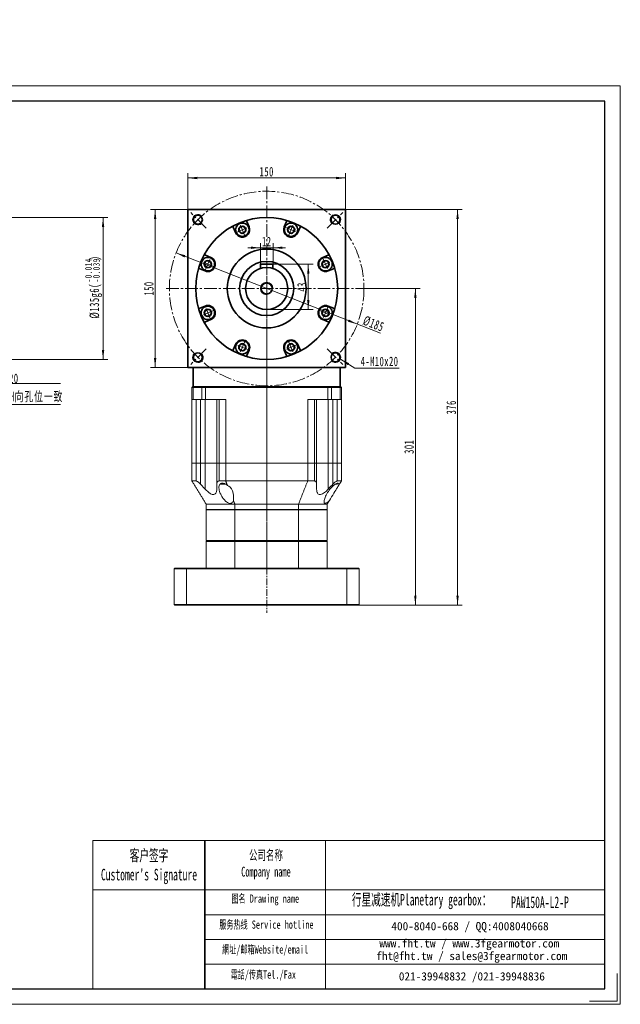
# Model space of a CAD drawing. Header units: millimetres. Extents: x 2713 to 3949, y -370 to 566.
# Tile 3 of 3: x 3378 to 3949, y -370 to 566. Entities that reach past the tile are written whole.
import ezdxf

# ---------------------------------------------------------------- set-up
doc = ezdxf.new("R2010")
doc.units = ezdxf.units.MM
doc.set_wipeout_variables(frame=1)
doc.linetypes.add('CENTER', pattern=[10.16, 6.35, -1.27, 1.27, -1.27])
doc.linetypes.add('点画线', pattern=[18, 12, -2, 2, -2])
doc.layers.get('0').update_dxf_attribs({"lineweight": 35})
for name, color, linetype, lineweight in [('3中心线层', 1, 'CENTER', 18), ('7标注层', 4, 'Continuous', 18), ('EB0', 7, 'Continuous', 35), ('SLD-0', 7, 'Continuous', 18), ('中心线层', 1, '点画线', 18), ('图框_外框线', 7, 'Continuous', 18), ('尺寸线层', 3, 'Continuous', 18), ('粗实线层', 7, 'Continuous', 35)]:
    doc.layers.add(name, color=color, linetype=linetype, lineweight=lineweight)
doc.styles.add('SLDTEXTSTYLE4', font='txt', dxfattribs={"width": 0.611111})
doc.styles.add('标准', font='txt', dxfattribs={"width": 0.667})
doc.dimstyles.new('a4-1-3', dxfattribs={"dimtxt": 9, "dimasz": 9, "dimexe": 4.5, "dimexo": 0, "dimgap": 1.5, "dimtad": 1, "dimdec": 3, "dimdsep": 46, "dimtxsty": '标准', "dimblk": '_CAXARROW', "dimcen": 0, "dimdle": 18, "dimazin": 2, "dimtfac": 0.707107, "dimtdec": 3, "dimtix": 1, "dimtmove": 2, "dimatfit": 3, "dimfxl": 0, "dimfrac": 2, "dimtolj": 1, "dimarcsym": 0})

# ---------------------------------------------------------------- blocks, each defined once
blk = doc.blocks.new('*X14')
at = {"layer": '尺寸线层', "color": 0, "char_height": 9, "attachment_point": 1, "rotation": 90, "line_spacing_factor": 1.15057, "style": '标准'}
for s, insert, width in [('\\T1.1;{\\H0.707107x;-0.014}', (3439.81, 316.46), 76.3599), ('\\T1.1;)', (3444.09, 337.36), 228.8779), ('\\T1.1;{\\H0.707107x;-0.039}', (3447.41, 316.46), 76.3599), ('\\T1.1;%%C135g6(', (3444.09, 282.02), 228.8779)]:
    blk.add_mtext(s, dxfattribs=dict(at, insert=insert, width=width))
blk = doc.blocks.new('*X13')
at = {"layer": '尺寸线层', "linetype": 'Continuous'}
for points in [[(3456.91, 378.13), (3458.03, 369.13), (3455.78, 369.13)], [(3456.91, 243.13), (3458.03, 252.13), (3455.78, 252.13)]]:
    blk.add_hatch(color=0, dxfattribs=at).paths.add_polyline_path(points, flags=0)
at = {"layer": '尺寸线层', "color": 0, "linetype": 'Continuous'}
for p, q in [((3326.16, 378.13), (3461.41, 378.13)), ((3456.91, 378.13), (3456.91, 243.13)), ((3326.16, 243.13), (3461.41, 243.13))]:
    blk.add_line(p, q, dxfattribs=at)
at = {"layer": '尺寸线层', "color": 0}
blk.add_blockref('*X14', (0, 0), dxfattribs=at)
blk = doc.blocks.new('_CAXARROW')
blk.add_hatch(color=0).paths.add_polyline_path([(0, 0), (-1, 0.125), (-1, -0.125)], flags=0)
blk = doc.blocks.new('*X15')
at = {"layer": '尺寸线层', "linetype": 'Continuous'}
blk.add_hatch(color=0, dxfattribs=at).paths.add_polyline_path([(-43.43, 56.55), (-37.58, 49.61), (-39.47, 48.39)], flags=0)
at = {"layer": '尺寸线层', "color": 0, "linetype": 'Continuous'}
blk.add_line((-43.43, 56.55), (-6.72, 0), dxfattribs=at)
at = {"layer": '尺寸线层', "color": 0}
for p, q in [((0, 20.08), (80.2, 20.08)), ((0, 0), (0, 20.08)), ((-6.72, 0), (0, 0)), ((0, 0), (80.2, 0))]:
    blk.add_line(p, q, dxfattribs=at)
at = {"layer": '尺寸线层', "color": 0, "insert": (4.5, 1.8), "char_height": 9, "width": 150.9096, "attachment_point": 7, "line_spacing_factor": 1.15057, "style": '标准'}
blk.add_mtext('\\T1.1;4-M10x20\\P反面，H向孔位一致', dxfattribs=at)
blk = doc.blocks.new('*X17')
at = {"layer": '中心线层', "linetype": '点画线', "lineweight": 18}
for p, q in [((-7.37, 0), (7.37, 0)), ((0, -7.37), (0, 7.37))]:
    blk.add_line(p, q, dxfattribs=at)
at = {"layer": '粗实线层'}
for p, q in [((-3.46, 0), (-1.73, 3)), ((-3.46, 0), (-1.73, -3)), ((-1.73, 3), (1.73, 3)), ((3.46, 0), (1.73, 3)), ((3.46, 0), (1.73, 3)), ((3.46, 0), (1.73, -3)), ((-1.73, -3), (1.73, -3))]:
    blk.add_line(p, q, dxfattribs=at)
blk.add_circle((0, 0), 3.46, dxfattribs=at)
for start, end in [(0, 180), (180, 360)]:
    blk.add_arc((0, 0), 6.37, start, end, dxfattribs=at)
blk = doc.blocks.new('*X18')
at = {"layer": '尺寸线层', "linetype": 'Continuous'}
for points in [[(3526.38, 344.5), (3534.34, 340.16), (3535.16, 342.25)], [(3698.53, 276.77), (3689.75, 279.02), (3690.57, 281.11)]]:
    blk.add_hatch(color=0, dxfattribs=at).paths.add_polyline_path(points, flags=0)
at = {"layer": '尺寸线层', "color": 0, "linetype": 'Continuous'}
blk.add_line((3720.69, 268.05), (3526.38, 344.5), dxfattribs=at)
at = {"layer": '尺寸线层', "color": 0, "insert": (3714.09, 277.07), "char_height": 9, "width": 41.9084, "attachment_point": 5, "rotation": 338.52399, "line_spacing_factor": 1.15057, "style": '标准'}
blk.add_mtext('\\T1.1;%%C185', dxfattribs=at)
blk = doc.blocks.new('*X19')
at = {"layer": '尺寸线层', "linetype": 'Continuous'}
blk.add_hatch(color=0, dxfattribs=at).paths.add_polyline_path([(-14.71, 8.58), (-6.48, 4.77), (-7.68, 2.86)], flags=0)
at = {"layer": '尺寸线层', "color": 0, "linetype": 'Continuous'}
blk.add_line((-14.71, 8.58), (-0.97, 0), dxfattribs=at)
at = {"layer": '尺寸线层', "color": 0}
for p, q in [((-0.97, 0), (0, 0)), ((0, 0), (41.11, 0)), ((0, 0), (0, 0))]:
    blk.add_line(p, q, dxfattribs=at)
at = {"layer": '尺寸线层', "color": 0, "insert": (4.5, 1.8), "char_height": 9, "width": 78.7372, "attachment_point": 7, "line_spacing_factor": 1.15057, "style": '标准'}
blk.add_mtext('\\T1.1;4-M10x20', dxfattribs=at)
blk = doc.blocks.new('*X20')
at = {"layer": '尺寸线层', "linetype": 'Continuous'}
for points in [[(3537.46, 415.72), (3546.46, 416.84), (3546.46, 414.59)], [(3687.46, 415.72), (3678.46, 416.84), (3678.46, 414.59)]]:
    blk.add_hatch(color=0, dxfattribs=at).paths.add_polyline_path(points, flags=0)
at = {"layer": '尺寸线层', "color": 0, "linetype": 'Continuous'}
for p, q in [((3537.46, 385.63), (3537.46, 420.22)), ((3537.46, 415.72), (3687.46, 415.72)), ((3687.46, 385.63), (3687.46, 420.22))]:
    blk.add_line(p, q, dxfattribs=at)
at = {"layer": '尺寸线层', "color": 0, "insert": (3612.46, 421.69), "char_height": 9, "width": 26.8287, "attachment_point": 5, "line_spacing_factor": 1.15057, "style": '标准'}
blk.add_mtext('\\T1.1;150', dxfattribs=at)
blk = doc.blocks.new('*X21')
at = {"layer": '尺寸线层', "linetype": 'Continuous'}
for points in [[(3506.43, 385.63), (3505.3, 376.63), (3507.55, 376.63)], [(3506.43, 235.63), (3505.3, 244.63), (3507.55, 244.63)]]:
    blk.add_hatch(color=0, dxfattribs=at).paths.add_polyline_path(points, flags=0)
at = {"layer": '尺寸线层', "color": 0, "linetype": 'Continuous'}
for p, q in [((3537.46, 385.63), (3501.93, 385.63)), ((3506.43, 235.63), (3506.43, 385.63)), ((3537.46, 235.63), (3501.93, 235.63))]:
    blk.add_line(p, q, dxfattribs=at)
at = {"layer": '尺寸线层', "color": 0, "insert": (3500.45, 310.63), "char_height": 9, "width": 26.8287, "attachment_point": 5, "rotation": 90, "line_spacing_factor": 1.15057, "style": '标准'}
blk.add_mtext('\\T1.1;150', dxfattribs=at)
blk = doc.blocks.new('*X30')
at = {"layer": '尺寸线层', "linetype": 'Continuous'}
for points in [[(3606.46, 349.38), (3597.46, 348.26), (3597.46, 350.51)], [(3618.46, 349.38), (3627.46, 348.26), (3627.46, 350.51)]]:
    blk.add_hatch(color=0, dxfattribs=at).paths.add_polyline_path(points, flags=0)
at = {"layer": '尺寸线层', "color": 0, "linetype": 'Continuous'}
for p, q in [((3630.46, 349.38), (3594.46, 349.38)), ((3606.46, 333.63), (3606.46, 353.88)), ((3618.46, 333.63), (3618.46, 353.88))]:
    blk.add_line(p, q, dxfattribs=at)
at = {"layer": '尺寸线层', "color": 0, "insert": (3612.46, 355.36), "char_height": 9, "width": 18, "attachment_point": 5, "line_spacing_factor": 1.15057, "style": '标准'}
blk.add_mtext('\\T1.1;12', dxfattribs=at)
blk = doc.blocks.new('*X31')
at = {"layer": '尺寸线层', "linetype": 'Continuous'}
for points in [[(3652.01, 333.63), (3653.13, 324.63), (3650.88, 324.63)], [(3652.01, 290.63), (3653.13, 299.63), (3650.88, 299.63)]]:
    blk.add_hatch(color=0, dxfattribs=at).paths.add_polyline_path(points, flags=0)
at = {"layer": '尺寸线层', "color": 0, "linetype": 'Continuous'}
for p, q in [((3618.46, 333.63), (3656.51, 333.63)), ((3652.01, 333.63), (3652.01, 290.63)), ((3612.46, 290.63), (3656.51, 290.63))]:
    blk.add_line(p, q, dxfattribs=at)
at = {"layer": '尺寸线层', "color": 0, "insert": (3646.06, 312.13), "char_height": 9, "width": 18.4199, "attachment_point": 5, "rotation": 90, "line_spacing_factor": 1.15057, "style": '标准'}
blk.add_mtext('\\T1.1;43', dxfattribs=at)
blk = doc.blocks.new('*X43')
at = {"layer": '尺寸线层', "linetype": 'Continuous'}
for points in [[(3793.9, 385.63), (3792.78, 376.63), (3795.03, 376.63)], [(3793.9, 9.63), (3792.78, 18.63), (3795.03, 18.63)]]:
    blk.add_hatch(color=0, dxfattribs=at).paths.add_polyline_path(points, flags=0)
at = {"layer": '尺寸线层', "color": 0, "linetype": 'Continuous'}
for p, q in [((3687.46, 385.63), (3798.4, 385.63)), ((3793.9, 9.63), (3793.9, 385.63)), ((3699.96, 9.63), (3798.4, 9.63))]:
    blk.add_line(p, q, dxfattribs=at)
at = {"layer": '尺寸线层', "color": 0, "insert": (3787.95, 197.63), "char_height": 9, "width": 23.1424, "attachment_point": 5, "rotation": 90, "line_spacing_factor": 1.15057, "style": '标准'}
blk.add_mtext('\\T1.1;376', dxfattribs=at)
blk = doc.blocks.new('*X44')
at = {"layer": '尺寸线层', "linetype": 'Continuous'}
for points in [[(3753.78, 310.63), (3754.91, 301.63), (3752.66, 301.63)], [(3753.78, 9.63), (3754.91, 18.63), (3752.66, 18.63)]]:
    blk.add_hatch(color=0, dxfattribs=at).paths.add_polyline_path(points, flags=0)
at = {"layer": '尺寸线层', "color": 0, "linetype": 'Continuous'}
for p, q in [((3707.96, 310.63), (3758.28, 310.63)), ((3753.78, 310.63), (3753.78, 9.63)), ((3699.96, 9.63), (3758.28, 9.63))]:
    blk.add_line(p, q, dxfattribs=at)
at = {"layer": '尺寸线层', "color": 0, "insert": (3747.83, 160.13), "char_height": 9, "width": 22.6881, "attachment_point": 5, "rotation": 90, "line_spacing_factor": 1.15057, "style": '标准'}
blk.add_mtext('\\T1.1;301', dxfattribs=at)

msp = doc.modelspace()

# ---------------------------------------------------------------- linework, layer by layer
at = {"color": 7, "linetype": 'Continuous', "lineweight": 15}
for p, q in [((3541.9551, 217.1331), (3541.4551, 216.633)), ((3542.7051, 216.633), (3541.4551, 216.633)), ((3541.4551, 205.1331), (3541.4551, 216.633)), ((3541.9551, 217.1331), (3543.0801, 217.1331)), ((3543.0801, 217.1331), (3542.7051, 216.633)), ((3542.7051, 216.633), (3542.7051, 205.1331)), ((3550.9414, 216.633), (3542.7051, 216.633)), ((3543.0801, 217.1331), (3551.2721, 217.1331)), ((3543.0801, 217.1331), (3551.2721, 217.1331)), ((3551.2721, 217.1331), (3550.9414, 216.633)), ((3550.9414, 205.1331), (3550.9414, 216.633)), ((3554.2486, 216.633), (3550.9414, 216.633)), ((3551.2721, 217.1331), (3554.2486, 217.1331)), ((3551.2721, 217.1331), (3554.2486, 217.1331)), ((3554.2486, 217.1331), (3670.6616, 217.1331)), ((3554.2486, 217.1331), (3554.2486, 216.633)), ((3554.2486, 217.1331), (3670.6616, 217.1331)), ((3554.2486, 216.633), (3554.2486, 205.1331)), ((3670.6616, 216.633), (3554.2486, 216.633)), ((3670.6616, 217.1331), (3673.6381, 217.1331)), ((3670.6616, 217.1331), (3670.6616, 216.633)), ((3670.6616, 217.1331), (3673.6381, 217.1331)), ((3670.6616, 205.1331), (3670.6616, 216.633)), ((3673.9688, 216.633), (3670.6616, 216.633)), ((3673.6381, 217.1331), (3681.8301, 217.1331)), ((3673.9688, 216.633), (3673.6381, 217.1331)), ((3673.6381, 217.1331), (3681.8301, 217.1331)), ((3673.9688, 216.633), (3673.9688, 205.1331)), ((3682.2051, 216.633), (3673.9688, 216.633)), ((3682.2051, 216.633), (3681.8301, 217.1331)), ((3681.8301, 217.1331), (3682.9551, 217.1331)), ((3682.2051, 205.1331), (3682.2051, 216.633)), ((3683.4551, 216.633), (3682.2051, 216.633)), ((3683.4551, 216.633), (3682.9551, 217.1331)), ((3683.4551, 216.633), (3683.4551, 205.1331)), ((3542.7051, 205.1331), (3541.4551, 205.1331)), ((3541.4551, 144.6331), (3541.4551, 205.1331)), ((3550.9414, 205.1331), (3542.7051, 205.1331)), ((3545.304, 144.6331), (3545.304, 205.1331)), ((3549.4492, 205.1331), (3549.4492, 144.6331)), ((3554.2486, 205.1331), (3550.9414, 205.1331)), ((3554.1188, 205.1331), (3554.1188, 144.6331)), ((3573.4679, 205.1331), (3554.2486, 205.1331)), ((3564.9551, 144.6331), (3564.9551, 205.1331)), ((3567.1591, 205.1331), (3567.1591, 144.6331)), ((3573.4679, 205.1331), (3573.4679, 144.6331)), ((3670.6616, 205.1331), (3651.4423, 205.1331)), ((3651.4423, 144.6331), (3651.4423, 205.1331)), ((3657.7512, 144.6331), (3657.7512, 205.1331)), ((3659.9551, 205.1331), (3659.9551, 144.6331)), ((3673.9688, 205.1331), (3670.6616, 205.1331)), ((3670.7914, 205.1331), (3670.7914, 144.6331)), ((3682.2051, 205.1331), (3673.9688, 205.1331)), ((3675.4611, 144.6331), (3675.4611, 205.1331)), ((3679.6062, 205.1331), (3679.6062, 144.6331)), ((3683.4551, 205.1331), (3682.2051, 205.1331)), ((3683.4551, 205.1331), (3683.4551, 144.6331)), ((3541.4551, 127.633), (3541.4551, 144.6331)), ((3545.304, 144.6331), (3541.4551, 144.6331)), ((3545.304, 144.6331), (3541.4551, 144.6331)), ((3545.304, 127.633), (3545.304, 144.6331)), ((3545.304, 144.6331), (3549.4492, 144.6331)), ((3549.4492, 144.6331), (3545.304, 144.6331)), ((3549.4492, 144.6331), (3549.4492, 124.7524)), ((3549.4492, 144.6331), (3554.1188, 144.6331)), ((3549.4492, 144.6331), (3554.1188, 144.6331)), ((3554.1188, 144.6331), (3554.1188, 119.6977)), ((3554.1188, 144.6331), (3564.9551, 144.6331)), ((3554.1188, 144.6331), (3564.9551, 144.6331)), ((3564.9551, 124.7524), (3564.9551, 144.6331)), ((3564.9551, 144.6331), (3567.1591, 144.6331)), ((3567.1591, 144.6331), (3564.9551, 144.6331)), ((3567.1591, 144.6331), (3567.1591, 127.633)), ((3573.4679, 144.6331), (3567.1591, 144.6331)), ((3573.4679, 144.6331), (3567.1591, 144.6331)), ((3573.4679, 144.6331), (3573.4679, 127.633)), ((3573.4679, 144.6331), (3651.4423, 144.6331)), ((3651.4423, 144.6331), (3573.4679, 144.6331)), ((3651.4423, 127.633), (3651.4423, 144.6331)), ((3657.7512, 144.6331), (3651.4423, 144.6331)), ((3657.7512, 144.6331), (3651.4423, 144.6331)), ((3657.7512, 127.633), (3657.7512, 144.6331)), ((3657.7512, 144.6331), (3659.9551, 144.6331)), ((3659.9551, 144.6331), (3657.7512, 144.6331)), ((3659.9551, 144.6331), (3659.9551, 124.7524)), ((3659.9551, 144.6331), (3670.7914, 144.6331)), ((3659.9551, 144.6331), (3670.7914, 144.6331)), ((3670.7914, 144.6331), (3670.7914, 119.6977)), ((3670.7914, 144.6331), (3675.4611, 144.6331)), ((3670.7914, 144.6331), (3675.4611, 144.6331)), ((3675.4611, 124.7524), (3675.4611, 144.6331)), ((3675.4611, 144.6331), (3679.6062, 144.6331)), ((3679.6062, 144.6331), (3675.4611, 144.6331)), ((3679.6062, 144.6331), (3679.6062, 127.633)), ((3683.4551, 144.6331), (3679.6062, 144.6331)), ((3683.4551, 144.6331), (3679.6062, 144.6331)), ((3683.4551, 144.6331), (3683.4551, 127.633)), ((3541.4551, 127.633), (3545.304, 127.633)), ((3564.9551, 124.7524), (3564.9551, 119.6977)), ((3567.1591, 127.633), (3573.4679, 127.633)), ((3573.4471, 124.533), (3568.536, 124.533)), ((3651.4423, 127.633), (3573.4679, 127.633)), ((3651.4423, 127.633), (3657.7512, 127.633)), ((3659.9551, 124.7524), (3659.9551, 119.6977)), ((3679.4386, 124.533), (3677.5512, 124.533)), ((3679.6062, 127.633), (3683.4551, 127.633)), ((3582.1442, 105.6331), (3554.9551, 105.6331)), ((3554.9551, 105.6331), (3554.9551, 100.633)), ((3642.766, 105.6331), (3582.1442, 105.6331)), ((3582.1442, 105.6331), (3582.1442, 100.633)), ((3669.9551, 105.6331), (3642.766, 105.6331)), ((3642.766, 105.6331), (3642.766, 100.633)), ((3669.9551, 105.6331), (3669.9551, 100.633)), ((3582.1442, 100.633), (3554.9551, 100.633)), ((3582.1442, 100.1331), (3554.9551, 100.1331)), ((3554.9551, 100.1331), (3554.9551, 71.133)), ((3642.766, 100.633), (3582.1442, 100.633)), ((3582.1442, 71.133), (3582.1442, 100.1331)), ((3642.766, 100.1331), (3582.1442, 100.1331)), ((3669.9551, 100.633), (3642.766, 100.633)), ((3642.766, 100.1331), (3642.766, 71.133)), ((3669.9551, 100.1331), (3642.766, 100.1331)), ((3669.9551, 71.133), (3669.9551, 100.1331)), ((3554.9551, 71.133), (3582.1442, 71.133)), ((3582.1442, 70.1331), (3554.9551, 70.1331)), ((3554.9551, 70.1331), (3554.9551, 44.6331)), ((3555.4551, 70.6331), (3582.2682, 70.6331)), ((3582.2682, 70.6331), (3555.4551, 70.6331)), ((3582.1442, 71.133), (3642.766, 71.133)), ((3582.1442, 44.6331), (3582.1442, 70.1331)), ((3642.766, 70.1331), (3582.1442, 70.1331)), ((3582.2682, 70.6331), (3642.642, 70.6331)), ((3642.642, 70.6331), (3582.2682, 70.6331)), ((3642.642, 70.6331), (3669.4551, 70.6331)), ((3669.4551, 70.6331), (3642.642, 70.6331)), ((3642.766, 71.133), (3669.9551, 71.133)), ((3642.766, 70.1331), (3642.766, 44.6331)), ((3669.9551, 70.1331), (3642.766, 70.1331)), ((3669.9551, 44.6331), (3669.9551, 70.1331)), ((3524.4551, 44.133), (3524.4551, 10.1331)), ((3536.1121, 44.133), (3524.4551, 44.133)), ((3524.9551, 44.6331), (3536.299, 44.6331)), ((3536.1121, 10.1331), (3536.1121, 44.133)), ((3688.7981, 44.133), (3536.1121, 44.133)), ((3536.299, 44.6331), (3688.6112, 44.6331)), ((3688.6112, 44.6331), (3699.9551, 44.6331)), ((3688.7981, 44.133), (3688.7981, 10.1331)), ((3700.4551, 44.133), (3688.7981, 44.133)), ((3700.4551, 10.1331), (3700.4551, 44.133)), ((3524.4551, 10.1331), (3536.1121, 10.1331)), ((3536.299, 9.6331), (3524.9551, 9.6331)), ((3536.1121, 10.1331), (3688.7981, 10.1331)), ((3688.6112, 9.6331), (3536.299, 9.6331)), ((3699.9551, 9.6331), (3688.6112, 9.6331)), ((3688.7981, 10.1331), (3700.4551, 10.1331))]:
    msp.add_line(p, q, dxfattribs=at)
msp.add_line((3553.661, -214.1068), (3553.661, -355.2892))
msp.add_lwpolyline([(3680.8513, 123.3898), (3680.6025, 122.9844), (3680.1982, 122.3254), (3679.6475, 121.4281), (3678.9635, 120.3134), (3678.1621, 119.0075), (3677.2621, 117.5407), (3676.2844, 115.9475), (3675.2519, 114.2649), (3674.1888, 112.5323), (3673.1197, 110.7902), (3672.0699, 109.0793)], dxfattribs=at)
for centre, start, end in [((3568.536, 125.5331), 247.4014481, 270), ((3679.4386, 125.5331), 270, 0)]:
    msp.add_arc(centre, 1, start, end, dxfattribs=at)
msp.add_ellipse((3574.036, 112.1247), major_axis=(0, 11.4074), ratio=0.61363636, start_param=4.44214893, end_param=6.12506471, dxfattribs=at)
for points in [[(3554.9551, 105.6331), (3541.4551, 127.633)], [(3573.4679, 127.633), (3575.1382, 123.3898)], [(3642.766, 105.6331), (3651.4423, 127.633)], [(3675.4611, 124.7524), (3670.7914, 119.6977)], [(3683.4551, 127.633), (3680.8513, 123.3898)], [(3580.7819, 109.0793), (3582.1442, 105.6331)], [(3672.0699, 109.0793), (3669.9551, 105.6331)], [(3555.4551, 100.633), (3554.9551, 100.1331)], [(3582.2682, 100.633), (3582.1442, 100.1331)], [(3642.766, 100.1331), (3642.642, 100.633)], [(3669.9551, 100.1331), (3669.4551, 100.633)], [(3555.4551, 70.6331), (3554.9551, 71.133)], [(3554.9551, 70.1331), (3555.4551, 70.6331)], [(3582.2682, 70.6331), (3582.1442, 71.133)], [(3582.1442, 70.1331), (3582.2682, 70.6331)], [(3642.642, 70.6331), (3642.766, 71.133)], [(3642.766, 70.1331), (3642.642, 70.6331)], [(3669.9551, 71.133), (3669.4551, 70.6331)], [(3669.9551, 70.1331), (3669.4551, 70.6331)], [(3524.4551, 44.133), (3524.9551, 44.6331)], [(3536.1121, 44.133), (3536.299, 44.6331)], [(3688.7981, 44.133), (3688.6112, 44.6331)], [(3699.9551, 44.6331), (3700.4551, 44.133)], [(3524.4551, 10.1331), (3524.9551, 9.6331)], [(3536.299, 9.6331), (3536.1121, 10.1331)], [(3688.6112, 9.6331), (3688.7981, 10.1331)], [(3699.9551, 9.6331), (3700.4551, 10.1331)]]:
    msp.add_open_spline(points, degree=1, dxfattribs=at)
for points, knots in [([(3549.4492, 124.7524), (3549.1581, 125.0609), (3548.5768, 125.677), (3547.6065, 126.5305), (3546.6334, 127.2128), (3545.8233, 127.5842), (3545.4468, 127.6196), (3545.304, 127.633)], [0, 0, 0, 0, 1.12288088, 2.24308532, 3.47306139, 4.51168182, 5.14651158, 5.14651158, 5.14651158, 5.14651158]), ([(3554.1188, 119.6977), (3552.7647, 121.1516), (3551.2014, 122.8302), (3549.656, 124.5255), (3549.4492, 124.7524)], [0, 0, 0, 0, 5.96033141, 6.88161623, 6.88161623, 6.88161623, 6.88161623]), ([(3567.1591, 127.633), (3566.8352, 127.5937), (3566.1896, 127.5153), (3565.4455, 126.8751), (3565.0185, 125.9341), (3564.9747, 125.1178), (3564.9551, 124.7524)], [0, 0, 0, 0, 0.86215546, 1.71853077, 3.0266067, 4.08652813, 4.08652813, 4.08652813, 4.08652813]), ([(3580.7819, 109.0793), (3580.6382, 108.6512), (3580.3431, 107.7718), (3579.5138, 106.812), (3578.3928, 106.3053), (3577.178, 106.3005), (3575.7529, 106.7564), (3574.371, 107.6122), (3573.0815, 108.7222), (3571.764, 110.1188), (3570.4131, 111.8995), (3568.864, 114.5022), (3567.7072, 117.2359), (3567.0584, 119.9775), (3566.977, 122.1259), (3567.4154, 123.8737), (3568.3058, 125.0131), (3569.5181, 125.5695), (3570.875, 125.6056), (3572.4557, 125.1648), (3573.9065, 124.3774), (3574.7854, 123.6726), (3575.1382, 123.3898)], [0, 0, 0, 0, 1.58943075, 3.26534015, 4.49198663, 5.72533161, 6.83614338, 8.49417023, 9.8316467, 11.17203856, 13.44234872, 15.71638055, 19.47072515, 22.0047095, 24.53183276, 26.72774694, 28.59580746, 29.97837532, 31.36766045, 32.62756506, 34.35557501, 35.51429673, 35.51429673, 35.51429673, 35.51429673]), ([(3659.9551, 124.7524), (3659.9412, 125.0609), (3659.9135, 125.677), (3659.6426, 126.5305), (3659.1399, 127.2128), (3658.4532, 127.5842), (3657.9442, 127.6196), (3657.7512, 127.633)], [0, 0, 0, 0, 0.89264101, 1.78315683, 2.76093381, 3.58658981, 4.09125264, 4.09125264, 4.09125264, 4.09125264]), ([(3672.0699, 109.0793), (3671.6693, 108.6798), (3670.7582, 107.771), (3669.4611, 106.7843), (3668.3384, 106.2941), (3667.6032, 106.3133), (3667.0802, 106.7841), (3666.896, 107.662), (3666.9828, 108.8), (3667.2969, 110.2291), (3667.9291, 112.0452), (3668.9671, 114.2635), (3670.2726, 116.5466), (3671.7174, 118.6701), (3673.2019, 120.5567), (3674.8228, 122.3542), (3676.5594, 123.9539), (3678.2046, 125.0751), (3679.4346, 125.5859), (3680.2932, 125.5923), (3680.8462, 125.1242), (3680.9914, 124.3338), (3680.8894, 123.6466), (3680.8513, 123.3898)], [0, 0, 0, 0, 1.3673905, 3.11073867, 4.21441886, 5.32332881, 6.34707118, 7.89780025, 9.15444542, 10.41382089, 12.54095273, 14.67147797, 16.92270346, 19.17311317, 20.89303544, 22.61060664, 24.85963318, 26.46388708, 27.73276958, 29.00738941, 30.16811178, 31.78970551, 32.757768, 32.757768, 32.757768, 32.757768]), ([(3679.6062, 127.633), (3679.3509, 127.5937), (3678.842, 127.5153), (3677.7433, 126.8751), (3676.5835, 125.9341), (3675.8081, 125.1178), (3675.4611, 124.7524)], [0, 0, 0, 0, 1.08520657, 2.16314546, 3.80963792, 5.14377803, 5.14377803, 5.14377803, 5.14377803]), ([(3564.9551, 119.6977), (3564.9336, 119.1457), (3564.8905, 118.0431), (3564.4611, 116.5302), (3563.6578, 115.3426), (3562.3733, 114.7261), (3560.8226, 114.8237), (3559.2882, 115.4505), (3557.9263, 116.2905), (3556.1806, 117.6129), (3554.9645, 118.8426), (3554.1188, 119.6977)], [0, 0, 0, 0, 1.81418556, 3.62409993, 5.63118408, 7.31212006, 9.00054564, 10.54789571, 11.78283437, 13.02024208, 15.84497007, 15.84497007, 15.84497007, 15.84497007]), ([(3670.7914, 119.6977), (3670.2548, 119.1457), (3669.1829, 118.0431), (3667.3694, 116.5302), (3665.4942, 115.3425), (3663.6591, 114.7261), (3662.1953, 114.8237), (3661.222, 115.4505), (3660.6189, 116.2905), (3660.0761, 117.6129), (3660.0047, 118.8426), (3659.9551, 119.6977)], [0, 0, 0, 0, 1.81410618, 3.62394565, 5.6309396, 7.31180628, 9.00015991, 10.5474417, 11.78233114, 13.01968542, 15.84429304, 15.84429304, 15.84429304, 15.84429304])]:
    msp.add_open_spline(points, degree=3, knots=knots, dxfattribs=at)
at = {"layer": '3中心线层'}
for p, q in [((3612.4551, 322.8212), (3612.4551, 39.8138)), ((3612.4551, 319.4957), (3612.4551, 2.4073))]:
    msp.add_line(p, q, dxfattribs=at)
at = {"layer": '7标注层', "color": 0}
msp.add_line((3447.1609, -214.1068), (3447.1609, -355.2651), dxfattribs=at)
at = {"layer": 'EB0'}
msp.add_line((3682.4551, 217.1331), (3542.4551, 217.1331), dxfattribs=at)
at = {"layer": '中心线层'}
for p, q in [((3612.4551, 53.7111), (3612.4551, 408.1411)), ((3555.0496, 368.0386), (3540.2237, 382.8644)), ((3669.8606, 368.0386), (3684.6865, 382.8644)), ((3516.9551, 310.6331), (3707.9551, 310.6331)), ((3555.0496, 253.2275), (3540.2237, 238.4017)), ((3669.8606, 253.2275), (3684.6865, 238.4017))]:
    msp.add_line(p, q, dxfattribs=at)
msp.add_circle((3612.4551, 310.6331), 92.5, dxfattribs=at)
at = {"layer": '图框_外框线'}
for p, q in [((3447.1609, -214.1068), (3553.661, -214.1068)), ((3553.661, -214.1068), (3553.661, -355.2651)), ((3553.661, -214.1068), (3933.897, -214.1068)), ((3668.4077, -214.1068), (3668.4077, -355.2651)), ((3447.1609, -261.2114), (3553.661, -261.2114)), ((3553.661, -261.2114), (3933.897, -261.2114)), ((3553.661, -284.7637), (3933.897, -284.7637)), ((3553.661, -308.3161), (3933.897, -308.3161)), ((3553.661, -331.8684), (3933.897, -331.8684))]:
    msp.add_line(p, q, dxfattribs=at)
at = {"layer": '图框_外框线', "color": 3}
msp.add_lwpolyline([(2713.4702, -369.969), (3948.6009, -369.969), (3948.6009, 503.4449), (2713.4702, 503.4449)], close=True, dxfattribs=at)
at = {"layer": '图框_外框线', "color": 3, "lineweight": 25}
msp.add_lwpolyline([(2786.9899, -355.2651), (3933.897, -355.2651), (3933.897, 488.7409), (2786.9899, 488.7409)], close=True, dxfattribs=at)
at = {"layer": '图框_外框线', "color": 3}
msp.add_lwpolyline([(3945.6602, -340.5612), (3945.6602, -367.0283), (3919.1931, -367.0283)], dxfattribs=at)
at = {"layer": '粗实线层'}
for p, q in [((3537.4551, 385.6331), (3687.4551, 385.6331)), ((3537.4551, 235.6331), (3537.4551, 385.6331)), ((3687.4551, 235.6331), (3687.4551, 385.6331)), ((3618.4551, 333.6331), (3606.4551, 333.6331)), ((3606.4551, 333.6331), (3606.4551, 329.7118)), ((3618.4551, 333.6331), (3618.4551, 329.7118)), ((3553.8816, 293.9479), (3548.7845, 291.8366)), ((3671.0286, 293.9479), (3676.1257, 291.8366)), ((3559.2392, 281.0135), (3554.1421, 278.9023)), ((3665.671, 281.0135), (3670.7681, 278.9023)), ((3537.4551, 235.6331), (3687.4551, 235.6331)), ((3542.4551, 217.1331), (3542.4551, 235.6331)), ((3682.4551, 217.1331), (3682.4551, 235.6331))]:
    msp.add_line(p, q, dxfattribs=at)
for centre, radius in [((3547.0477, 376.0404), 4.25), ((3612.4551, 310.6331), 67.5), ((3677.8625, 376.0404), 4.25), ((3612.4551, 310.6331), 37.5), ((3612.4551, 310.6331), 25.75), ((3612.4551, 310.6331), 20), ((3612.4551, 310.6331), 5.25), ((3547.0477, 245.2257), 4.25), ((3677.8625, 245.2257), 4.25)]:
    msp.add_circle(centre, radius, dxfattribs=at)
at = {"layer": '粗实线层', "lineweight": 18}
for centre, radius, start, end in [((3547.0477, 376.0404), 5, 43.4512768, 315), ((3677.8625, 376.0404), 5, 313.4512768, 225), ((3612.4551, 310.6331), 6, 0, 270), ((3547.0477, 245.2257), 5, 133.4512768, 45), ((3677.8625, 245.2257), 5, 223.4512768, 135)]:
    msp.add_arc(centre, radius, start, end, dxfattribs=at)
at = {"layer": '粗实线层'}
for centre, radius, start, end in [((3548.4018, 292.7605), 1, 195.5906628, 292.4999471), ((3556.5604, 287.4807), 7, 292.5, 112.5), ((3668.3498, 287.4807), 7, 67.5, 247.5), ((3676.5084, 292.7605), 1, 247.5000529, 344.4093372), ((3554.5248, 277.9784), 1, 112.5000529, 209.4093372), ((3670.3854, 277.9784), 1, 330.5906628, 67.4999471)]:
    msp.add_arc(centre, radius, start, end, dxfattribs=at)

# ---------------------------------------------------------------- block references
at = {"layer": '尺寸线层'}
for name, p in [('*X15', (3336.1138, 200.3883)), ('*X19', (3697.2597, 234.8944))]:
    msp.add_blockref(name, p, dxfattribs=at)
at = {"layer": '粗实线层'}
for p, rotation in [((3556.5604, 287.4807), 112.5), ((3668.3498, 287.4807), 247.5000000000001)]:
    msp.add_blockref('*X17', p, dxfattribs=dict(at, rotation=rotation))

# ---------------------------------------------------------------- texts
at = {"layer": 'SLD-0', "color": 1, "attachment_point": 2, "style": 'SLDTEXTSTYLE4'}
for s, insert, char_height, width in [("{\\fSimSun|b1|i0|c134|p2;客户签字\\PCustomer's Signature}", (3500.5945, -222.8213), 10.991084, 136.730214), ('{\\fSimSun|b1|i0|c134|p2;公司名称\\PCompany name}', (3611.7621, -223.4048), 9.420929, 121.971614), ('{\\fSimSun|b1|i0|c134|p2;图名 Drawing name}', (3611.1181, -265.553), 7.850774, 100.401071), ('{\\fSimSun|b1|i0|c134|p2;  \\H1.1667x;行星减速机Planetary gearbox\\fSimSun|b0|i0|c134|p2;：}', (3755.8521, -264.9474), 9.420929, 148.168978), ('{\\fSimSun|b1|i0|c134|p2;PAW150A-L2-P}', (3872.2436, -267.4487), 10.991084, 79.987391), ('{\\fSimSun|b1|i0|c134|p2;服务热线 Service hotline}', (3612.2314, -290.2396), 7.850774, 111.856438), ('{\\fSimSun|b1|i0|c134|p2;網址/邮箱Website/email}', (3611.009, -313.8927), 7.850774, 116.432024), ('{\\fSimSun|b1|i0|c134|p2;電話/传真Tel./Fax}', (3609.2501, -337.7303), 7.850774, 117.83236)]:
    msp.add_mtext(s, dxfattribs=dict(at, insert=insert, char_height=char_height, width=width))
at = {"layer": 'SLD-0', "color": 1, "char_height": 7.850774, "attachment_point": 2}
for s, insert, width in [('{\\fSimSun|b1|i0|c134|p2;400-8040-668 / QQ:4008040668}', (3805.756, -291.7397), 228.578499), ('{\\fSimSun|b1|i0|c134|p2;www.fht.tw / www.3fgearmotor.com }', (3805.0321, -308.0918), 228.835815), ('{\\fSimSun|b1|i0|c134|p2;fht@fht.tw / sales@3fgearmotor.com }', (3807.4247, -320.0464), 228.835815), ('{\\fSimSun|b1|i0|c134|p2;021-39948832 /021-39948836 }', (3807.5068, -339.4468), 174.733456)]:
    msp.add_mtext(s, dxfattribs=dict(at, insert=insert, width=width))

# ---------------------------------------------------------------- dimensions: what is measured, and where the dimension line sits
at = {"layer": '尺寸线层'}
dim = msp.add_linear_dim(base=(3456.9052, 243.1331), p1=(3326.16, 378.1331), p2=(3326.16, 243.1331), angle=270, text='\\A1;%%C135g6({\\H0.707107x;\\S-0.014^ -0.039;})', dimstyle='a4-1-3', override={"dimpost": '%%C<>', "dimsah": 1, "dimtfill": 1, "dimtzin": 0}, dxfattribs=at)
dim.commit()
dim.dimension.update_dxf_attribs({"geometry": '*X13', "text_midpoint": (3447.0057, 310.6331), "dimtype": 160})
dim = msp.add_linear_dim(base=(3687.4551, 415.7192), p1=(3537.4551, 385.6331), p2=(3687.4551, 385.6331), dimstyle='a4-1-3', override={"dimsah": 1, "dimtfill": 1, "dimtzin": 0}, dxfattribs=at)
dim.commit()
dim.dimension.update_dxf_attribs({"geometry": '*X20', "text_midpoint": (3612.4551, 421.6941), "dimtype": 160})
for base, p1, p2, angle, picture, middle in [((3506.4291, 385.6331), (3537.4551, 235.6331), (3537.4551, 385.6331), 90, '*X21', (3500.4543, 310.6331)), ((3793.9048, 385.6331), (3699.9551, 9.6331), (3687.4551, 385.6331), 90, '*X43', (3787.9535, 197.6331)), ((3652.0096, 290.6331), (3618.4551, 333.6331), (3612.4551, 290.6331), 270, '*X31', (3646.0598, 312.1331)), ((3753.7828, 9.6331), (3707.9551, 310.6331), (3699.9551, 9.6331), 90, '*X44', (3747.8314, 160.1331))]:
    dim = msp.add_linear_dim(base=base, p1=p1, p2=p2, angle=angle, dimstyle='a4-1-3', override={"dimsah": 1, "dimtfill": 1, "dimtzin": 0}, dxfattribs=at)
    dim.commit()
    dim.dimension.update_dxf_attribs({"geometry": picture, "text_midpoint": middle, "dimtype": 160})

# ---------------------------------------------------------------- next in the draw order: wipeouts: each hides what was drawn before it
for points in [[(3595.1833, 368.9635), (3594.7222, 369.8659), (3594.7222, 369.8659), (3593.5778, 371.2434), (3592.0951, 372.2476), (3590.3913, 372.799), (3588.6014, 372.854), (3586.867, 372.4083), (3586.867, 372.4083), (3585.3254, 371.497), (3584.0986, 370.1925), (3583.2838, 368.5978), (3582.9454, 366.8393), (3583.1102, 365.0561), (3583.1102, 365.0561), (3583.4223, 364.092), (3583.4223, 364.092), (3584.2531, 362.653), (3585.428, 361.4781), (3586.867, 360.6473), (3588.472, 360.2172), (3590.1336, 360.2172), (3591.7385, 360.6473), (3591.7385, 360.6473), (3593.4365, 361.6878), (3594.7298, 363.2021), (3595.4919, 365.0419), (3595.6481, 367.0272)], [(3641.4879, 364.092), (3641.8, 365.0561), (3641.8, 365.0561), (3641.9648, 366.8393), (3641.6264, 368.5978), (3640.8116, 370.1925), (3639.5848, 371.497), (3638.0432, 372.4083), (3638.0432, 372.4083), (3636.3088, 372.854), (3634.5189, 372.799), (3632.8151, 372.2476), (3631.3324, 371.2434), (3630.1881, 369.8659), (3630.1881, 369.8659), (3629.727, 368.9635), (3629.727, 368.9635), (3629.2969, 367.3586), (3629.2969, 365.697), (3629.727, 364.092), (3630.5578, 362.653), (3631.7327, 361.4781), (3633.1717, 360.6473), (3633.1717, 360.6473), (3635.1081, 360.1824), (3637.0933, 360.3386), (3638.9332, 361.1007), (3640.4474, 362.394)], [(3558.9962, 339.6659), (3558.032, 339.9779), (3558.032, 339.9779), (3556.2489, 340.1428), (3554.4904, 339.8044), (3552.8957, 338.9896), (3551.5911, 337.7628), (3550.6799, 336.2212), (3550.6799, 336.2212), (3550.2342, 334.4868), (3550.2892, 332.6968), (3550.8406, 330.9931), (3551.8448, 329.5103), (3553.2222, 328.366), (3553.2222, 328.366), (3554.1246, 327.9049), (3554.1246, 327.9049), (3555.7296, 327.4749), (3557.3912, 327.4749), (3558.9962, 327.9049), (3560.4352, 328.7357), (3561.6101, 329.9106), (3562.4409, 331.3496), (3562.4409, 331.3496), (3562.9058, 333.286), (3562.7495, 335.2713), (3561.9874, 337.1111), (3560.6941, 338.6254)], [(3670.7856, 327.9049), (3671.688, 328.366), (3671.688, 328.366), (3673.0654, 329.5103), (3674.0696, 330.9931), (3674.621, 332.6968), (3674.6761, 334.4868), (3674.2303, 336.2212), (3674.2303, 336.2212), (3673.3191, 337.7628), (3672.0145, 338.9896), (3670.4199, 339.8044), (3668.6613, 340.1428), (3666.8782, 339.9779), (3666.8782, 339.9779), (3665.914, 339.6659), (3665.914, 339.6659), (3664.475, 338.8351), (3663.3001, 337.6602), (3662.4693, 336.2212), (3662.0393, 334.6162), (3662.0393, 332.9546), (3662.4693, 331.3496), (3662.4693, 331.3496), (3663.5098, 329.6517), (3665.0241, 328.3583), (3666.8639, 327.5963), (3668.8492, 327.44)], [(3583.4223, 257.1741), (3583.1102, 256.21), (3583.1102, 256.21), (3582.9454, 254.4268), (3583.2838, 252.6683), (3584.0986, 251.0736), (3585.3254, 249.7691), (3586.867, 248.8578), (3586.867, 248.8578), (3588.6014, 248.4121), (3590.3913, 248.4671), (3592.0951, 249.0185), (3593.5778, 250.0227), (3594.7222, 251.4002), (3594.7222, 251.4002), (3595.1833, 252.3026), (3595.1833, 252.3026), (3595.6133, 253.9075), (3595.6133, 255.5691), (3595.1833, 257.1741), (3594.3525, 258.6131), (3593.1775, 259.788), (3591.7385, 260.6188), (3591.7385, 260.6188), (3589.8021, 261.0837), (3587.8169, 260.9275), (3585.9771, 260.1654), (3584.4628, 258.8721)], [(3629.727, 252.3026), (3630.1881, 251.4002), (3630.1881, 251.4002), (3631.3324, 250.0227), (3632.8151, 249.0185), (3634.5189, 248.4671), (3636.3088, 248.4121), (3638.0432, 248.8578), (3638.0432, 248.8578), (3639.5848, 249.7691), (3640.8116, 251.0736), (3641.6264, 252.6683), (3641.9648, 254.4268), (3641.8, 256.21), (3641.8, 256.21), (3641.4879, 257.1741), (3641.4879, 257.1741), (3640.6571, 258.6131), (3639.4822, 259.788), (3638.0432, 260.6188), (3636.4383, 261.0489), (3634.7767, 261.0489), (3633.1717, 260.6188), (3633.1717, 260.6188), (3631.4737, 259.5783), (3630.1804, 258.064), (3629.4183, 256.2242), (3629.2621, 254.2389)]]:
    msp.add_wipeout(points).dxf.layer = '粗实线层'

# ---------------------------------------------------------------- next in the draw order: linework, layer by layer
at = {"layer": '粗实线层'}
for p, q in [((3582.8356, 363.849), (3580.7243, 368.9461)), ((3595.7699, 369.2065), (3593.6586, 374.3036)), ((3629.1403, 369.2065), (3631.2516, 374.3036)), ((3642.0746, 363.849), (3644.1859, 368.9461)), ((3559.2392, 340.2526), (3554.1421, 342.3638)), ((3665.671, 340.2526), (3670.7681, 342.3638)), ((3553.8816, 327.3182), (3548.7845, 329.4295)), ((3671.0286, 327.3182), (3676.1257, 329.4295)), ((3582.8356, 257.4171), (3580.7243, 252.32)), ((3642.0746, 257.4171), (3644.1859, 252.32)), ((3595.7699, 252.0596), (3593.6586, 246.9625)), ((3629.1403, 252.0596), (3631.2516, 246.9625))]:
    msp.add_line(p, q, dxfattribs=at)
for centre, radius, start, end in [((3594.5825, 374.6863), 1, 105.5906628, 202.4999471), ((3630.3277, 374.6863), 1, 337.5000529, 74.4093372), ((3579.8004, 368.5634), 1, 22.5000529, 119.4093372), ((3589.3028, 366.5278), 7, 202.5, 22.5), ((3635.6075, 366.5278), 7, 157.5, 337.5), ((3645.1098, 368.5634), 1, 60.5906628, 157.4999471), ((3554.5248, 343.2877), 1, 150.5906628, 247.4999471), ((3556.5604, 333.7854), 7, 247.5, 67.5), ((3668.3498, 333.7854), 7, 112.5, 292.5), ((3670.3854, 343.2877), 1, 292.5000529, 29.4093372), ((3548.4018, 328.5056), 1, 67.5000529, 164.4093372), ((3676.5084, 328.5056), 1, 15.5906628, 112.4999471), ((3589.3028, 254.7383), 7, 337.5, 157.5), ((3635.6075, 254.7383), 7, 22.5, 202.5), ((3579.8004, 252.7027), 1, 240.5906628, 337.4999471), ((3594.5825, 246.5798), 1, 157.5000529, 254.4093372), ((3630.3277, 246.5798), 1, 285.5906628, 22.4999471), ((3645.1098, 252.7027), 1, 202.5000529, 299.4093372)]:
    msp.add_arc(centre, radius, start, end, dxfattribs=at)

# ---------------------------------------------------------------- next in the draw order: block references
for p, rotation in [((3589.3028, 366.5278), 22.5), ((3635.6075, 366.5278), 337.5000000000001), ((3556.5604, 333.7854), 67.50000000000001), ((3668.3498, 333.7854), 292.5000000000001), ((3589.3028, 254.7383), 157.5), ((3635.6075, 254.7383), 202.5)]:
    msp.add_blockref('*X17', p, dxfattribs=dict(at, rotation=rotation))

# ---------------------------------------------------------------- next in the draw order: dimensions: what is measured, and where the dimension line sits
at = {"layer": '尺寸线层'}
dim = msp.add_linear_dim(base=(3606.4551, 349.3818), p1=(3618.4551, 333.6331), p2=(3606.4551, 333.6331), dimstyle='a4-1-3', override={"dimsah": 1, "dimtfill": 1, "dimtzin": 0}, dxfattribs=at)
dim.commit()
dim.dimension.update_dxf_attribs({"geometry": '*X30', "text_midpoint": (3612.4551, 355.3566), "dimtype": 160})
dim = msp.add_diameter_dim_2p(p1=(3526.3773, 344.4984), p2=(3698.5329, 276.7677), dimstyle='a4-1-3', override={"dimpost": '%%C<>', "dimsah": 1, "dimtfill": 1, "dimtzin": 0}, dxfattribs=at)
dim.commit()
dim.dimension.update_dxf_attribs({"geometry": '*X18', "text_midpoint": (3711.8982, 271.5095), "dimtype": 163})

doc.saveas('drawing.dxf')
